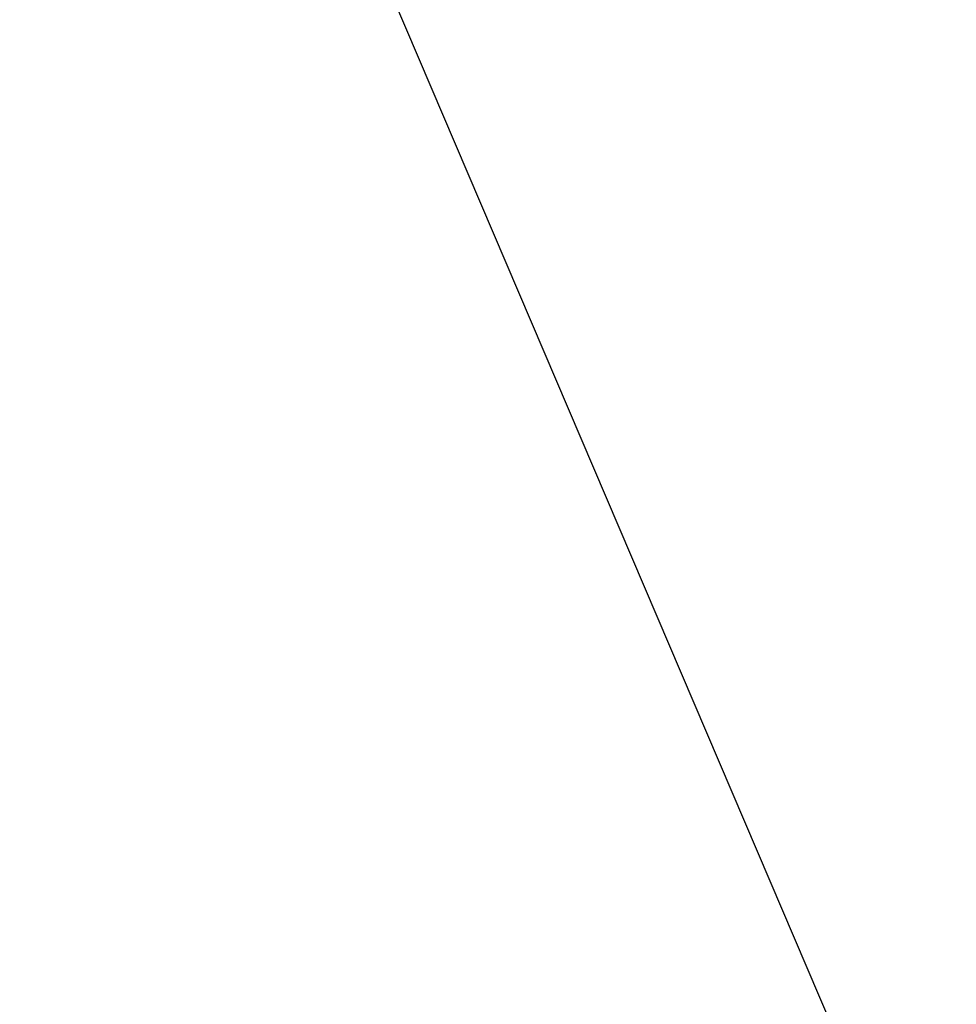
# Model space of a CAD drawing. Extents: x -0.15 to 0.15, y -0.551 to -0.001.
# Tile 94 of 256: x -0.009537 to -0.009054, y -0.405501 to -0.404993. Entities that reach past the tile are written whole.
import ezdxf

# ---------------------------------------------------------------- set-up
doc = ezdxf.new("R2010")
doc.units = 0
doc.layers.add('mesh', color=7, linetype='CONTINUOUS')

msp = doc.modelspace()

# ---------------------------------------------------------------- meshes
at = {"layer": 'mesh'}
mesh = msp.add_polyface(dxfattribs=at)
corners = [(-0.01210404, -0.39475144, 0.07538605), (-0.01199833, -0.40145047, 0.08059028), (-0.012, -0.4012505, 0.07424068), (-0.01247014, -0.38912006, 0.07847145), (-0.01211007, -0.39487059, 0.08578775), (-0.012, -0.4012505, 0.08693986), (-0.01220596, -0.38931234, 0.08478401), (-0.01178877, -0.40126629, 0.10320496), (-0.01191505, -0.40126647, 0.10299359), (-0.0115132, -0.39818211, 0.10299359), (-0.01138298, -0.40431692, 0.10320496), (-0.01150491, -0.40434976, 0.10299359), (-0.01198586, -0.40126659, 0.10275778), (-0.01158162, -0.39816387, 0.10275778), (-0.01157328, -0.40436818, 0.10275778), (-0.01133364, -0.39706798, 0.06531822), (-0.01190079, -0.39984645, 0.06751842), (-0.01182745, -0.39922281, 0.06585409), (-0.01180799, -0.39463063, 0.07277972), (-0.01197517, -0.40047891, 0.06920628), (-0.01161948, -0.39700051, 0.0688458), (-0.01173574, -0.39177604, 0.07364389), (-0.01181383, -0.39480539, 0.08842973), (-0.01161841, -0.39704944, 0.09235727), (-0.01193884, -0.40004052, 0.09343664), (-0.01199795, -0.40102853, 0.08906393), (-0.01192031, -0.39992113, 0.0936883), (-0.01138844, -0.39655627, 0.09375318), (-0.0117436, -0.3987831, 0.09608801), (-0.01136337, -0.39446647, 0.09104688), (-0.01175466, -0.39211233, 0.08754098), (-0.0197483, -0.4067203, 0.03456097), (-0.00945026, -0.40473433, 0.03456097), (-0.00905424, -0.40566237, 0.03456097), (-0.00957031, -0.40423204, 0.03456097), (-0.01158926, -0.39814539, 0.05569027), (-0.01161895, -0.3983065, 0.06447626), (-0.01199802, -0.40125073, 0.05569027), (-0.01158904, -0.40435602, 0.10259028), (-0.01157296, -0.39814951, 0.0969035), (-0.01199792, -0.40125073, 0.10259028), (-0.01161569, -0.39830817, 0.09669928), (-0.01158918, -0.39814545, 0.10259028), (-0.01158712, -0.40437116, 0.05569027), (-0.01182099, -0.40126564, 0.05541576), (-0.01193662, -0.40126576, 0.05550587), (-0.0114755, -0.40434112, 0.05545364), (-0.01135376, -0.39822383, 0.05539452), (-0.01148338, -0.39818926, 0.05545364), (-0.01157046, -0.39816608, 0.05556928), (-0.01156252, -0.40436454, 0.05556928), (-0.0117, -0.4012505, 0.05539028)]
mesh.append_faces([[corners[k] for k in face] for face in [(0, 1, 2, 2), (0, 3, 1, 1), (4, 5, 1, 1), (1, 6, 4, 4), (7, 8, 9, 9), (10, 8, 7, 7), (10, 11, 8, 8), (8, 12, 13, 13), (11, 12, 8, 8), (11, 14, 12, 12), (15, 16, 17, 17), (0, 2, 18, 18), (19, 20, 2, 2), (19, 16, 20, 20), (18, 21, 0, 0), (5, 4, 22, 22), (23, 24, 25, 25), (23, 26, 24, 24), (27, 28, 26, 26), (22, 25, 5, 5), (22, 23, 25, 25), (29, 23, 22, 22), (30, 22, 4, 4), (30, 29, 22, 22), (31, 32, 33, 33), (31, 34, 32, 32), (17, 35, 36, 36), (17, 37, 35, 35), (16, 37, 17, 17), (38, 1, 5, 5), (38, 2, 1, 1), (39, 40, 41, 41), (39, 42, 40, 40), (40, 28, 41, 41), (40, 26, 28, 28), (24, 26, 40, 40), (5, 40, 38, 38), (25, 40, 5, 5), (25, 24, 40, 40), (37, 38, 43, 43), (37, 2, 38, 38), (37, 19, 2, 2), (16, 19, 37, 37), (44, 45, 46, 46), (47, 45, 44, 44), (47, 48, 45, 45), (49, 35, 37, 37), (37, 45, 49, 49), (37, 43, 45, 45), (50, 45, 43, 43), (46, 51, 44, 44), (14, 38, 12, 12), (12, 40, 13, 13), (38, 40, 12, 12), (40, 42, 13, 13)]])

doc.saveas('drawing.dxf')
